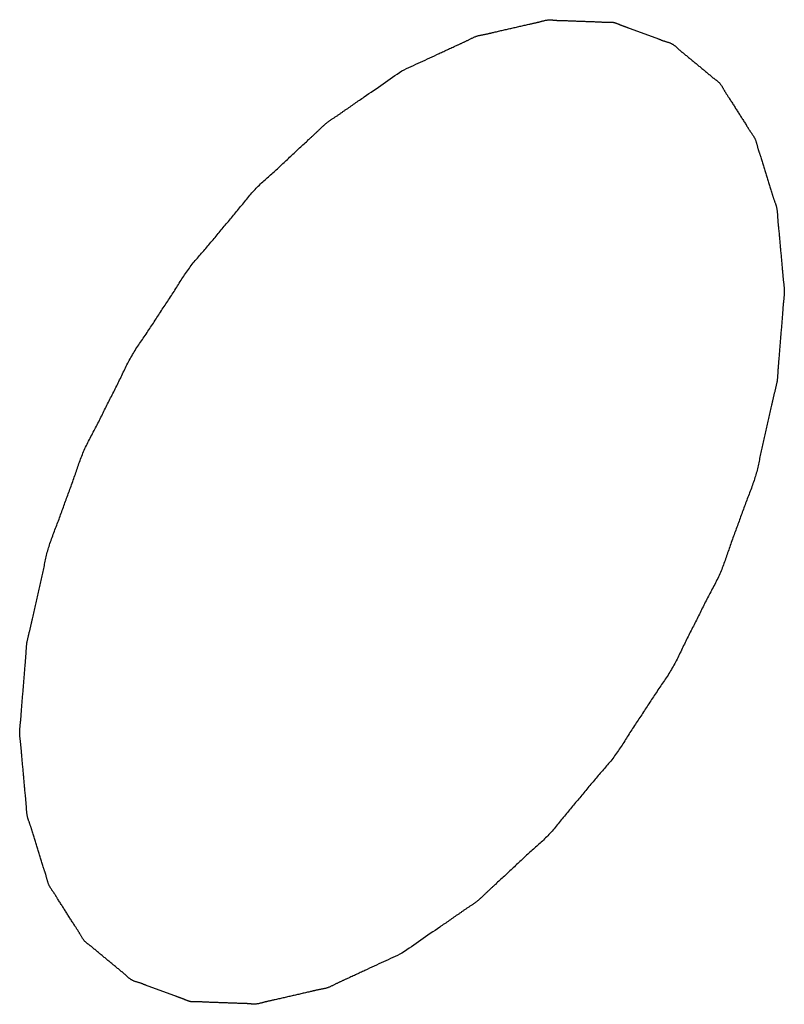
# Model space of a CAD drawing. Header units: inches. Extents: x 5 to 265, y 5 to 171.
# Tile 121 of 212: x 213.2127 to 213.2354, y 94.6151 to 94.6443. Entities that reach past the tile are written whole.
import ezdxf

# ---------------------------------------------------------------- set-up
doc = ezdxf.new("R2010")
doc.units = ezdxf.units.IN
doc.header["$LTSCALE"] = 14.96
doc.header["$MEASUREMENT"] = 0
doc.linetypes.add('HIDDEN', pattern=[0.2, 0.1, -0.1])
doc.layers.add('08_ALL_COSMETICS', color=7, linetype='CONTINUOUS')

msp = doc.modelspace()

# ---------------------------------------------------------------- linework, layer by layer
at = {"layer": '08_ALL_COSMETICS', "color": 7, "linetype": 'HIDDEN'}
for points in [[(213.224051, 94.642739), (213.224417, 94.642909), (213.224966, 94.643162), (213.225608, 94.643464), (213.225973, 94.643626), (213.226252, 94.643778), (213.226512, 94.643814), (213.226866, 94.643903), (213.227305, 94.643999), (213.227747, 94.644105), (213.228097, 94.644177), (213.228368, 94.644262), (213.228605, 94.644228), (213.228932, 94.644225), (213.229337, 94.644205), (213.229745, 94.644195), (213.230066, 94.644175), (213.23032, 94.644191), (213.230527, 94.644086), (213.23082, 94.643988), (213.231181, 94.643849), (213.231546, 94.643721), (213.231831, 94.643606), (213.232063, 94.64355), (213.232223, 94.643381), (213.232462, 94.643196), (213.232751, 94.642949), (213.233046, 94.642712), (213.233274, 94.642511), (213.233465, 94.642388), (213.23358, 94.64216), (213.233759, 94.641893), (213.233973, 94.641546), (213.234194, 94.641208), (213.234362, 94.640927), (213.23451, 94.640741), (213.234573, 94.640464), (213.234687, 94.640126), (213.234817, 94.639691), (213.234956, 94.639265), (213.235057, 94.638915), (213.235157, 94.638674), (213.235165, 94.63835), (213.235209, 94.637947), (213.235252, 94.637432), (213.235302, 94.636924), (213.235333, 94.636512), (213.235381, 94.636214), (213.235334, 94.635872), (213.235304, 94.635432), (213.235255, 94.634875), (213.235215, 94.634322), (213.235172, 94.633876), (213.235165, 94.63355), (213.235066, 94.633192), (213.234965, 94.632726), (213.234832, 94.63214), (213.234663, 94.631437), (213.23454, 94.630739), (213.234244, 94.630023), (213.233997, 94.629311), (213.233726, 94.628599), (213.233503, 94.627884), (213.233111, 94.627179), (213.232766, 94.62647), (213.232401, 94.625768), (213.232072, 94.62504), (213.231619, 94.62441), (213.231201, 94.623752), (213.230766, 94.623109), (213.230362, 94.622433), (213.229853, 94.621876), (213.229374, 94.621285), (213.228882, 94.620714), (213.228411, 94.620098), (213.227868, 94.61964), (213.227344, 94.619141), (213.226904, 94.618731), (213.22655, 94.618409), (213.226292, 94.618145), (213.226007, 94.61797), (213.225636, 94.617706), (213.224982, 94.617258), (213.224424, 94.616869), (213.224051, 94.616611)], [(213.224051, 94.616611), (213.223685, 94.616441), (213.223136, 94.616188), (213.222494, 94.615886), (213.222129, 94.615724), (213.221851, 94.615572), (213.22159, 94.615536), (213.221237, 94.615447), (213.220797, 94.615351), (213.220355, 94.615245), (213.220006, 94.615173), (213.219734, 94.615088), (213.219498, 94.615122), (213.21917, 94.615125), (213.218766, 94.615145), (213.218358, 94.615155), (213.218036, 94.615175), (213.217783, 94.615158), (213.217575, 94.615264), (213.217282, 94.615362), (213.216922, 94.615501), (213.216557, 94.615629), (213.216272, 94.615744), (213.216039, 94.6158), (213.215879, 94.615969), (213.21564, 94.616154), (213.215352, 94.616401), (213.215056, 94.616638), (213.214828, 94.616839), (213.214637, 94.616962), (213.214523, 94.61719), (213.214343, 94.617457), (213.214129, 94.617804), (213.213908, 94.618142), (213.21374, 94.618423), (213.213592, 94.618609), (213.213529, 94.618886), (213.213416, 94.619224), (213.213285, 94.619658), (213.213147, 94.620085), (213.213045, 94.620435), (213.212945, 94.620676), (213.212937, 94.621), (213.212893, 94.621403), (213.212851, 94.621918), (213.2128, 94.622426), (213.21277, 94.622838), (213.212722, 94.623136), (213.212769, 94.623478), (213.212798, 94.623918), (213.212847, 94.624475), (213.212888, 94.625028), (213.21293, 94.625474), (213.212938, 94.6258), (213.213037, 94.626157), (213.213137, 94.626624), (213.213271, 94.62721), (213.213439, 94.627913), (213.213562, 94.628611), (213.213859, 94.629327), (213.214105, 94.630039), (213.214377, 94.630751), (213.2146, 94.631465), (213.214992, 94.632171), (213.215336, 94.63288), (213.215701, 94.633582), (213.216031, 94.63431), (213.216484, 94.63494), (213.216902, 94.635598), (213.217336, 94.636241), (213.21774, 94.636917), (213.218249, 94.637474), (213.218728, 94.638065), (213.21922, 94.638636), (213.219691, 94.639252), (213.220234, 94.63971), (213.220758, 94.640209), (213.221198, 94.640619), (213.221552, 94.640941), (213.22181, 94.641205), (213.222096, 94.64138), (213.222466, 94.641644), (213.22312, 94.642092), (213.223678, 94.642481), (213.224051, 94.642739)]]:
    msp.add_open_spline(points, degree=3, knots=[0, 0, 0, 0, 0.03125, 0.046875, 0.054688, 0.0625, 0.070312, 0.078125, 0.09375, 0.109375, 0.117188, 0.125, 0.132812, 0.140625, 0.15625, 0.171875, 0.179688, 0.1875, 0.195312, 0.203125, 0.21875, 0.234375, 0.242188, 0.25, 0.257812, 0.265625, 0.28125, 0.296875, 0.304688, 0.3125, 0.320312, 0.328125, 0.34375, 0.359375, 0.367188, 0.375, 0.382812, 0.390625, 0.40625, 0.421875, 0.429688, 0.4375, 0.445312, 0.453125, 0.46875, 0.484375, 0.492188, 0.5, 0.507812, 0.515625, 0.53125, 0.546875, 0.554688, 0.5625, 0.570312, 0.578125, 0.59375, 0.609375, 0.625, 0.640625, 0.65625, 0.671875, 0.6875, 0.703125, 0.71875, 0.734375, 0.75, 0.765625, 0.78125, 0.796875, 0.8125, 0.828125, 0.84375, 0.859375, 0.875, 0.890625, 0.90625, 0.921875, 0.929688, 0.9375, 0.945312, 0.953125, 0.96875, 1, 1, 1, 1], dxfattribs=at)

doc.saveas('drawing.dxf')
